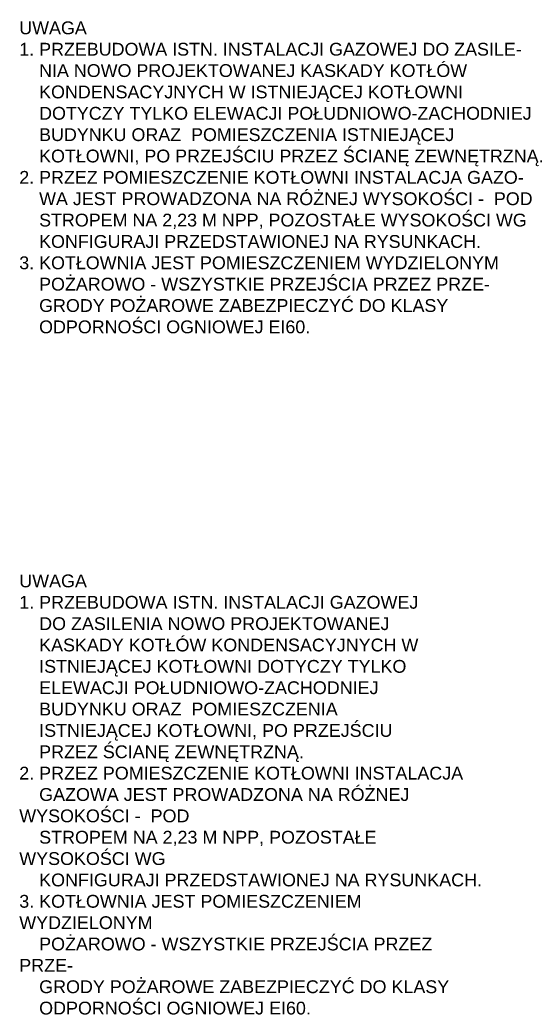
# Model space of a CAD drawing. Header units: millimetres. Extents: x -26820 to -12632, y -5851 to 1958.
# Tile 2 of 95: x -25285 to -24496, y -1410 to 127. Entities that reach past the tile are written whole.
import ezdxf

# ---------------------------------------------------------------- set-up
doc = ezdxf.new("R2010")
doc.units = ezdxf.units.MM
doc.layers.add('__PROTECT_TABELKA', color=7, linetype='Continuous')
doc.styles.add('_PROTECT', font='arial.ttf')

msp = doc.modelspace()

# ---------------------------------------------------------------- texts
at = {"layer": '__PROTECT_TABELKA', "char_height": 20, "attachment_point": 4, "style": '_PROTECT'}
for s, insert, width in [('UWAGA\\P1. PRZEBUDOWA ISTN. INSTALACJI GAZOWEJ DO ZASILE- \\P    NIA NOWO PROJEKTOWANEJ KASKADY KOTŁÓW \\P    KONDENSACYJNYCH W ISTNIEJĄCEJ KOTŁOWNI \\P    DOTYCZY TYLKO ELEWACJI POŁUDNIOWO-ZACHODNIEJ  \\P    BUDYNKU ORAZ  POMIESZCZENIA ISTNIEJĄCEJ \\P    KOTŁOWNI, PO PRZEJŚCIU PRZEZ ŚCIANĘ ZEWNĘTRZNĄ.\\P2. PRZEZ POMIESZCZENIE KOTŁOWNI INSTALACJA GAZO- \\P    WA JEST PROWADZONA NA RÓŻNEJ WYSOKOŚCI -  POD \\P    STROPEM NA 2,23 M NPP, POZOSTAŁE WYSOKOŚCI WG \\P    KONFIGURAJI PRZEDSTAWIONEJ NA RYSUNKACH.\\P3. KOTŁOWNIA JEST POMIESZCZENIEM WYDZIELONYM \\P    POŻAROWO - WSZYSTKIE PRZEJŚCIA PRZEZ PRZE- \\P    GRODY POŻAROWE ZABEZPIECZYĆ DO KLASY \\P    ODPORNOŚCI OGNIOWEJ EI60.', (-25285.64, -119.58), 817.3224), ('UWAGA\\P1. PRZEBUDOWA ISTN. INSTALACJI GAZOWEJ \\P    DO ZASILENIA NOWO PROJEKTOWANEJ \\P    KASKADY KOTŁÓW KONDENSACYJNYCH W \\P    ISTNIEJĄCEJ KOTŁOWNI DOTYCZY TYLKO \\P    ELEWACJI POŁUDNIOWO-ZACHODNIEJ  \\P    BUDYNKU ORAZ  POMIESZCZENIA \\P    ISTNIEJĄCEJ KOTŁOWNI, PO PRZEJŚCIU \\P    PRZEZ ŚCIANĘ ZEWNĘTRZNĄ.\\P2. PRZEZ POMIESZCZENIE KOTŁOWNI INSTALACJA \\P    GAZOWA JEST PROWADZONA NA RÓŻNEJ WYSOKOŚCI -  POD \\P    STROPEM NA 2,23 M NPP, POZOSTAŁE WYSOKOŚCI WG \\P    KONFIGURAJI PRZEDSTAWIONEJ NA RYSUNKACH.\\P3. KOTŁOWNIA JEST POMIESZCZENIEM WYDZIELONYM \\P    POŻAROWO - WSZYSTKIE PRZEJŚCIA PRZEZ PRZE- \\P    GRODY POŻAROWE ZABEZPIECZYĆ DO KLASY \\P    ODPORNOŚCI OGNIOWEJ EI60.', (-25285.64, -1082.93), 690.214)]:
    msp.add_mtext(s, dxfattribs=dict(at, insert=insert, width=width))

doc.saveas('drawing.dxf')
